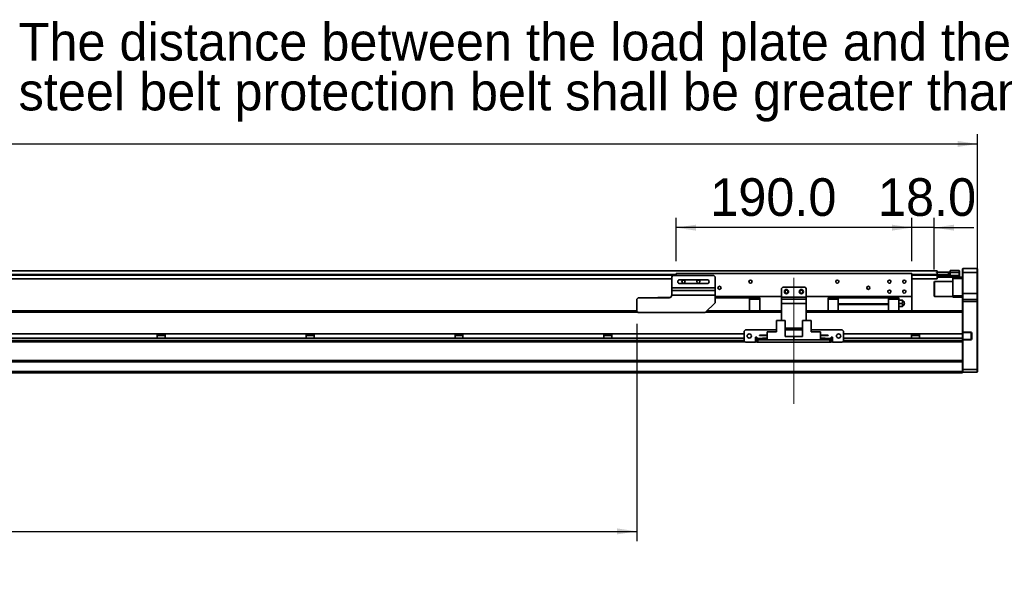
# Model space of a CAD drawing. Header units: millimetres. Extents: x 40 to 3320, y 40 to 2336.
# Tile 7 of 10: x 1782 to 2576, y 1035 to 1498. Entities that reach past the tile are written whole.
import ezdxf

# ---------------------------------------------------------------- set-up
doc = ezdxf.new("R2010")
doc.units = ezdxf.units.MM
doc.header["$LTSCALE"] = 8
doc.linetypes.add('CENTERX2', pattern=[20.32, 12.7, -2.54, 2.54, -2.54])
doc.layers.add('黑色实线', color=7, linetype='Continuous')
doc.styles.add('SLDTEXTSTYLE8', font='txt')
doc.dimstyles.new('SLDDIMSTYLE0', dxfattribs={"dimtxt": 30.4, "dimasz": 16, "dimexe": 0, "dimexo": 0.0625, "dimgap": 7.6, "dimtad": 2, "dimdec": 1, "dimrnd": 1e-09, "dimzin": 4, "dimdsep": 46, "dimtxsty": 'SLDTEXTSTYLE8', "dimsah": 1, "dimcen": 0.09, "dimadec": 0, "dimazin": 1, "dimtfac": 1, "dimtdec": 1, "dimtmove": 0, "dimatfit": 0, "dimfxl": 0, "dimfrac": 2, "dimtolj": 1, "dimtzin": 12, "dimarcsym": 0})
doc.dimstyles.new('SLDDIMSTYLE6', dxfattribs={"dimtxt": 30.4, "dimasz": 16, "dimexe": 0, "dimexo": 0.0625, "dimgap": 7.6, "dimtad": 2, "dimdec": 1, "dimrnd": 1e-09, "dimzin": 4, "dimdsep": 46, "dimtxsty": 'SLDTEXTSTYLE8', "dimsah": 1, "dimcen": 0.09, "dimadec": 0, "dimazin": 1, "dimtfac": 1, "dimtdec": 1, "dimtofl": 0, "dimtmove": 0, "dimatfit": 3, "dimfxl": 0, "dimfrac": 2, "dimtolj": 1, "dimtzin": 12, "dimarcsym": 0})

# ---------------------------------------------------------------- blocks, each defined once
blk = doc.blocks.new('SW_NOTE_4')
at = {"layer": '黑色实线', "color": 0, "char_height": 30.4, "attachment_point": 1, "style": 'SLDTEXTSTYLE8'}
for s, insert in [('The distance between the load plate and the ', (-929.68, 55.84)), ('steel belt protection belt shall be greater than 4mm', (-929.68, 15.64))]:
    blk.add_mtext(s, dxfattribs=dict(at, insert=insert))
blk = doc.blocks.new('_D_21')
at = {"layer": '黑色实线'}
for p, q in [((278.54, 1281.01), (278.54, 1405.98)), ((2554.54, 1281.01), (2554.54, 1405.98)), ((278.54, 1397.98), (2554.54, 1397.98))]:
    blk.add_line(p, q, dxfattribs=at)
for points in [[(278.54, 1397.98), (294.54, 1395.58), (294.54, 1400.38)], [(2554.54, 1397.98), (2538.54, 1400.38), (2538.54, 1395.58)]]:
    blk.add_solid(points, dxfattribs=at)
at = {"layer": '黑色实线', "insert": (1359.49, 1437.87), "char_height": 30.4, "attachment_point": 1, "style": 'SLDTEXTSTYLE8'}
blk.add_mtext('2276.0', dxfattribs=at)
blk = doc.blocks.new('_D_24')
at = {"layer": '黑色实线'}
for p, q in [((520.04, 1256.19), (520.04, 1077.35)), ((2280.04, 1252.69), (2280.04, 1077.35)), ((520.04, 1085.35), (2280.04, 1085.35))]:
    blk.add_line(p, q, dxfattribs=at)
for points in [[(520.04, 1085.35), (536.04, 1082.95), (536.04, 1087.75)], [(2280.04, 1085.35), (2264.04, 1087.75), (2264.04, 1082.95)]]:
    blk.add_solid(points, dxfattribs=at)
at = {"layer": '黑色实线', "char_height": 30.4, "attachment_point": 1, "style": 'SLDTEXTSTYLE8'}
for s, insert in [('Stroke T=', (1271.69, 1125.23)), ('1760.0', (1447.29, 1125.23))]:
    blk.add_mtext(s, dxfattribs=dict(at, insert=insert))
blk = doc.blocks.new('_D_25')
at = {"layer": '黑色实线'}
for p, q in [((2311.54, 1303.51), (2311.54, 1338.42)), ((2501.54, 1303.51), (2501.54, 1338.42)), ((2501.54, 1330.42), (2311.54, 1330.42))]:
    blk.add_line(p, q, dxfattribs=at)
for points in [[(2311.54, 1330.42), (2327.54, 1328.02), (2327.54, 1332.82)], [(2501.54, 1330.42), (2485.54, 1332.82), (2485.54, 1328.02)]]:
    blk.add_solid(points, dxfattribs=at)
at = {"layer": '黑色实线', "insert": (2339.11, 1370.31), "char_height": 30.4, "attachment_point": 1, "style": 'SLDTEXTSTYLE8'}
blk.add_mtext('190.0', dxfattribs=at)
blk = doc.blocks.new('_D_26')
at = {"layer": '黑色实线'}
for p, q in [((2501.54, 1303.51), (2501.54, 1338.42)), ((2519.54, 1296.71), (2519.54, 1338.42)), ((2501.54, 1330.42), (2469.54, 1330.42)), ((2519.54, 1330.42), (2501.54, 1330.42)), ((2519.54, 1330.42), (2551.54, 1330.42))]:
    blk.add_line(p, q, dxfattribs=at)
for points in [[(2501.54, 1330.42), (2485.54, 1332.82), (2485.54, 1328.02)], [(2519.54, 1330.42), (2535.54, 1328.02), (2535.54, 1332.82)]]:
    blk.add_solid(points, dxfattribs=at)
at = {"layer": '黑色实线', "insert": (2474.31, 1370.31), "char_height": 30.4, "attachment_point": 1, "style": 'SLDTEXTSTYLE8'}
blk.add_mtext('18.0', dxfattribs=at)

msp = doc.modelspace()

# ---------------------------------------------------------------- linework, layer by layer
at = {"color": 7, "linetype": 'Continuous', "lineweight": 35}
for p, q in [((2522.04, 1295.7), (311.04, 1295.7)), ((2521.58, 1294.31), (2521.58, 1294.55)), ((2521.58, 1294.55), (2522.08, 1294.55)), ((2521.58, 1294.55), (2521.58, 1294.55)), ((2522.04, 1295.7), (2522.04, 1294.55)), ((2522.08, 1294.55), (2522.08, 1292.55)), ((2522.08, 1294.55), (2531.08, 1294.55)), ((2531.08, 1292.55), (2531.08, 1294.55)), ((2531.08, 1294.55), (2531.58, 1294.55)), ((2531.58, 1294.55), (2531.58, 1292.55)), ((2532.54, 1294.35), (2532.54, 1295.85)), ((2532.54, 1295.85), (2539.74, 1295.85)), ((2532.54, 1292.05), (2532.54, 1294.35)), ((2539.74, 1294.35), (2532.54, 1294.35)), ((2539.74, 1294.35), (2539.74, 1295.85)), ((2540.04, 1295.55), (2539.74, 1295.85)), ((2539.74, 1291.85), (2539.74, 1294.35)), ((2540.04, 1294.35), (2539.74, 1294.35)), ((2540.04, 1295.55), (2540.04, 1294.35)), ((2540.04, 1294.35), (2540.04, 1291.85)), ((2542.84, 1297.35), (2542.54, 1297.05)), ((2542.54, 1294.35), (2542.54, 1297.05)), ((2542.84, 1294.35), (2542.54, 1294.35)), ((2542.54, 1277.35), (2542.54, 1294.35)), ((2542.84, 1297.35), (2542.84, 1294.35)), ((2542.84, 1297.35), (2554.24, 1297.35)), ((2542.84, 1294.35), (2542.84, 1277.35)), ((2554.24, 1294.35), (2542.84, 1294.35)), ((2554.24, 1294.35), (2554.24, 1297.35)), ((2554.24, 1297.35), (2554.54, 1297.05)), ((2554.24, 1277.35), (2554.24, 1294.35)), ((2554.24, 1294.35), (2554.54, 1294.35)), ((2554.54, 1297.05), (2554.54, 1294.35)), ((2554.54, 1294.35), (2554.54, 1277.35)), ((2308.04, 1289.2), (527.04, 1289.2)), ((2309.04, 1291.85), (2308.04, 1290.85)), ((2308.04, 1290.85), (2308.04, 1281.85)), ((2309.04, 1291.85), (2342.04, 1291.85)), ((2501.54, 1293.35), (2311.54, 1293.35)), ((2311.54, 1293.35), (2311.54, 1291.85)), ((2336.54, 1288.45), (2314.54, 1288.45)), ((2343.04, 1290.85), (2342.04, 1291.85)), ((2343.04, 1290.85), (2343.04, 1281.85)), ((2501.54, 1293.35), (2501.54, 1274.85)), ((2522.04, 1289.2), (2501.54, 1289.2)), ((2519.84, 1286.85), (2519.54, 1286.55)), ((2519.54, 1275.15), (2519.54, 1286.55)), ((2534.54, 1286.85), (2519.84, 1286.85)), ((2519.84, 1286.85), (2519.84, 1274.85)), ((2522.04, 1293.05), (2522.04, 1292.7)), ((2522.04, 1292.7), (2522.04, 1292.2)), ((2522.08, 1292.55), (2522.04, 1292.55)), ((2522.04, 1292.05), (2522.34, 1292.35)), ((2522.04, 1292.35), (2522.34, 1292.35)), ((2522.04, 1292.2), (2522.04, 1289.2)), ((2522.04, 1292.05), (2522.34, 1292.05)), ((2522.04, 1291.85), (2522.34, 1291.85)), ((2522.04, 1290.65), (2522.34, 1290.35)), ((2522.08, 1292.55), (2531.08, 1292.55)), ((2522.34, 1292.05), (2522.34, 1292.35)), ((2522.34, 1292.35), (2532.54, 1292.35)), ((2522.34, 1292.05), (2522.34, 1291.85)), ((2532.54, 1292.05), (2522.34, 1292.05)), ((2522.34, 1291.85), (2539.74, 1291.85)), ((2522.34, 1291.85), (2522.34, 1290.35)), ((2539.74, 1290.35), (2522.34, 1290.35)), ((2531.58, 1292.55), (2531.08, 1292.55)), ((2531.58, 1292.55), (2532.04, 1292.55)), ((2532.04, 1292.35), (2532.04, 1292.55)), ((2534.54, 1289.35), (2534.54, 1290.35)), ((2542.54, 1289.35), (2534.54, 1289.35)), ((2534.54, 1275.35), (2534.54, 1289.35)), ((2539.74, 1290.35), (2539.74, 1291.85)), ((2539.74, 1291.85), (2540.04, 1291.85)), ((2539.74, 1290.35), (2540.04, 1290.65)), ((2539.74, 1290.35), (2542.54, 1290.35)), ((2540.04, 1291.85), (2540.04, 1290.65)), ((2308.04, 1281.85), (2343.04, 1281.85)), ((2308.04, 1279.85), (2308.04, 1281.85)), ((2308.04, 1279.85), (2343.04, 1279.85)), ((2308.04, 1275.87), (2308.04, 1279.85)), ((2314.54, 1285.25), (2336.54, 1285.25)), ((2343.04, 1281.85), (2343.04, 1279.85)), ((2343.04, 1279.85), (2343.04, 1275.87)), ((2397.54, 1282.35), (2396.54, 1281.35)), ((2396.54, 1281.35), (2396.54, 1274.35)), ((2415.54, 1282.35), (2397.54, 1282.35)), ((2416.54, 1281.35), (2415.54, 1282.35)), ((2416.54, 1281.35), (2416.54, 1274.35)), ((2281.04, 1273.85), (2280.04, 1272.85)), ((2280.04, 1262.85), (2280.04, 1272.85)), ((2281.04, 1273.85), (2306.04, 1273.85)), ((2296.84, 1274.05), (2296.64, 1273.85)), ((2296.84, 1274.05), (2306.91, 1274.05)), ((2296.84, 1274.05), (2296.84, 1273.85)), ((2343.04, 1275.87), (2308.04, 1275.87)), ((2308.04, 1275.87), (2308.04, 1275.85)), ((2343.04, 1275.87), (2343.04, 1269.85)), ((2396.54, 1274.85), (2343.04, 1274.85)), ((2343.04, 1273.85), (2370.79, 1273.85)), ((2370.79, 1273.85), (2370.79, 1274.85)), ((2370.79, 1273.85), (2370.79, 1263.29)), ((2379.04, 1273.75), (2370.79, 1273.75)), ((2370.79, 1272.8), (2379.04, 1272.8)), ((2379.04, 1272.8), (2379.04, 1273.75)), ((2379.04, 1272.8), (2379.04, 1263.29)), ((2396.54, 1274.35), (2416.54, 1274.35)), ((2396.54, 1272.85), (2396.54, 1274.35)), ((2396.54, 1269.35), (2396.54, 1272.85)), ((2396.54, 1272.85), (2416.54, 1272.85)), ((2501.54, 1274.85), (2416.54, 1274.85)), ((2416.54, 1274.35), (2416.54, 1272.85)), ((2416.54, 1272.85), (2416.54, 1269.35)), ((2434.04, 1273.75), (2434.04, 1272.8)), ((2442.29, 1273.75), (2434.04, 1273.75)), ((2442.29, 1272.8), (2434.04, 1272.8)), ((2434.04, 1272.8), (2434.04, 1263.29)), ((2442.29, 1274.85), (2442.29, 1273.85)), ((2482.79, 1273.85), (2442.29, 1273.85)), ((2442.29, 1273.85), (2442.29, 1268.85)), ((2482.79, 1273.85), (2482.79, 1274.85)), ((2482.79, 1273.85), (2482.79, 1268.85)), ((2491.04, 1273.75), (2482.79, 1273.75)), ((2491.04, 1272.8), (2482.79, 1272.8)), ((2491.04, 1272.8), (2491.04, 1273.75)), ((2491.04, 1263.29), (2491.04, 1272.8)), ((2491.04, 1271.85), (2493.35, 1271.85)), ((2501.54, 1274.85), (2501.54, 1263.35)), ((2519.54, 1275.15), (2519.84, 1274.85)), ((2519.84, 1274.85), (2534.54, 1274.85)), ((2534.54, 1275.35), (2542.54, 1275.35)), ((2534.54, 1274.35), (2534.54, 1275.35)), ((2542.54, 1274.35), (2534.54, 1274.35)), ((2542.84, 1277.35), (2542.54, 1277.35)), ((2542.54, 1272.05), (2542.54, 1277.35)), ((2542.84, 1272.35), (2542.54, 1272.05)), ((2542.54, 1270.85), (2542.54, 1272.05)), ((2542.84, 1270.85), (2542.54, 1270.85)), ((2542.54, 1263), (2542.54, 1270.85)), ((2542.84, 1277.35), (2542.84, 1272.35)), ((2542.84, 1277.35), (2554.24, 1277.35)), ((2542.84, 1272.35), (2542.84, 1270.85)), ((2542.84, 1272.35), (2554.24, 1272.35)), ((2554.24, 1270.85), (2542.84, 1270.85)), ((2542.84, 1270.85), (2542.84, 1246.2)), ((2554.24, 1272.35), (2554.24, 1277.35)), ((2554.54, 1277.35), (2554.24, 1277.35)), ((2554.24, 1270.85), (2554.24, 1272.35)), ((2554.54, 1272.05), (2554.24, 1272.35)), ((2554.24, 1215.85), (2554.24, 1270.85)), ((2554.54, 1270.85), (2554.24, 1270.85)), ((2554.54, 1277.35), (2554.54, 1272.05)), ((2554.54, 1272.05), (2554.54, 1270.85)), ((2554.54, 1270.85), (2554.54, 1215.97)), ((2280.04, 1263.29), (436.54, 1263.29)), ((511.04, 1263.35), (2280.04, 1263.35)), ((2280.04, 1262.85), (2281.04, 1261.85)), ((2335.04, 1261.85), (2343.04, 1269.85)), ((2396.54, 1263.29), (2336.48, 1263.29)), ((2379.04, 1263.35), (2396.54, 1263.35)), ((2396.54, 1269.35), (2396.54, 1255.54)), ((2416.54, 1269.35), (2396.54, 1269.35)), ((2416.54, 1269.35), (2416.54, 1255.54)), ((2416.54, 1263.35), (2434.04, 1263.35)), ((2542.54, 1263.29), (2416.54, 1263.29)), ((2442.29, 1268.85), (2482.79, 1268.85)), ((2442.29, 1268.85), (2442.29, 1268.55)), ((2482.79, 1268.55), (2442.29, 1268.55)), ((2442.29, 1268.55), (2442.29, 1263.29)), ((2482.79, 1268.55), (2482.79, 1268.85)), ((2482.79, 1268.55), (2482.79, 1263.29)), ((2491.04, 1269.35), (2493.35, 1269.35)), ((2493.35, 1266.85), (2491.04, 1266.85)), ((2491.04, 1263.35), (2536.54, 1263.35)), ((2536.54, 1263.35), (2536.54, 1263.29)), ((2542.54, 1263), (2542.54, 1262.29)), ((2542.54, 1244.74), (2542.54, 1262.29)), ((2281.04, 1261.85), (2335.04, 1261.85)), ((2392.59, 1255.54), (2392.59, 1246.24)), ((2392.59, 1255.54), (2399.54, 1255.54)), ((2399.54, 1255.54), (2399.54, 1242.64)), ((2413.54, 1255.54), (2413.54, 1242.64)), ((2413.54, 1255.54), (2420.49, 1255.54)), ((2420.49, 1255.54), (2420.49, 1246.24)), ((2367.54, 1248.04), (2366.54, 1247.04)), ((2366.54, 1247.04), (2366.54, 1239.04)), ((2392.59, 1248.04), (2367.54, 1248.04)), ((2385.04, 1240.04), (2385.04, 1246.24)), ((2385.04, 1246.24), (2392.59, 1246.24)), ((2413.54, 1249.35), (2399.54, 1249.35)), ((2413.54, 1248.04), (2399.54, 1248.04)), ((2445.54, 1248.04), (2420.49, 1248.04)), ((2428.04, 1246.24), (2420.49, 1246.24)), ((2428.04, 1246.24), (2428.04, 1240.04)), ((2446.54, 1247.04), (2445.54, 1248.04)), ((2446.54, 1239.04), (2446.54, 1247.04)), ((2542.84, 1245.9), (2542.54, 1246.2)), ((2542.54, 1246.2), (2542.84, 1246.2)), ((2542.84, 1246.2), (2542.96, 1245.9)), ((2542.84, 1246.2), (2549.04, 1246.2)), ((2549.04, 1246.2), (2549.04, 1245.9)), ((2367.29, 1238.29), (465.78, 1238.29)), ((2366.54, 1244.74), (466.54, 1244.74)), ((2366.54, 1241.34), (466.54, 1241.34)), ((1893.37, 1244.74), (1893.37, 1241.34)), ((1899.71, 1243.34), (1893.37, 1243.34)), ((1899.71, 1241.34), (1899.71, 1244.74)), ((2013.37, 1244.74), (2013.37, 1241.34)), ((2019.71, 1243.34), (2013.37, 1243.34)), ((2019.71, 1241.34), (2019.71, 1244.74)), ((2133.37, 1244.74), (2133.37, 1241.34)), ((2139.71, 1243.34), (2133.37, 1243.34)), ((2139.71, 1241.34), (2139.71, 1244.74)), ((2253.37, 1244.74), (2253.37, 1241.34)), ((2259.71, 1243.34), (2253.37, 1243.34)), ((2259.71, 1241.34), (2259.71, 1244.74)), ((2366.54, 1239.04), (2367.54, 1238.04)), ((2376.54, 1242.04), (2375.54, 1242.04)), ((2375.54, 1242.04), (2375.54, 1238.04)), ((2376.54, 1241.34), (2375.54, 1241.34)), ((2376.54, 1238.29), (2375.54, 1238.29)), ((2376.54, 1241.04), (2376.54, 1242.04)), ((2376.54, 1241.04), (2376.54, 1240.04)), ((2376.54, 1238.04), (2376.54, 1240.04)), ((2376.54, 1240.04), (2377.54, 1240.04)), ((2377.54, 1240.04), (2377.54, 1238.04)), ((2435.54, 1240.04), (2377.54, 1240.04)), ((2378.84, 1243.29), (2378.84, 1243.59)), ((2378.84, 1243.59), (2385.04, 1243.59)), ((2378.84, 1243.29), (2385.04, 1243.29)), ((2381.24, 1240.64), (2381.24, 1241.34)), ((2381.24, 1241.34), (2385.04, 1241.34)), ((2381.24, 1240.64), (2385.04, 1240.64)), ((2385.04, 1240.04), (2406.54, 1240.04)), ((2406.54, 1242.64), (2399.54, 1242.64)), ((2406.54, 1242.64), (2406.54, 1240.04)), ((2406.54, 1242.64), (2413.54, 1242.64)), ((2428.04, 1240.04), (2406.54, 1240.04)), ((2434.24, 1243.59), (2428.04, 1243.59)), ((2434.24, 1243.29), (2428.04, 1243.29)), ((2431.84, 1241.34), (2428.04, 1241.34)), ((2431.84, 1240.64), (2428.04, 1240.64)), ((2431.84, 1241.34), (2431.84, 1240.64)), ((2434.24, 1243.59), (2434.24, 1243.29)), ((2435.54, 1238.04), (2435.54, 1240.04)), ((2435.54, 1240.04), (2436.54, 1240.04)), ((2437.54, 1242.04), (2436.54, 1242.04)), ((2436.54, 1242.04), (2436.54, 1241.04)), ((2437.54, 1241.34), (2436.54, 1241.34)), ((2436.54, 1240.04), (2436.54, 1241.04)), ((2436.54, 1240.04), (2436.54, 1238.04)), ((2437.54, 1238.29), (2436.54, 1238.29)), ((2437.54, 1238.04), (2437.54, 1242.04)), ((2445.54, 1238.04), (2446.54, 1239.04)), ((2542.54, 1238.29), (2445.78, 1238.29)), ((2542.54, 1244.74), (2446.54, 1244.74)), ((2542.54, 1241.34), (2446.54, 1241.34)), ((2501.37, 1244.74), (2501.37, 1241.34)), ((2507.71, 1243.34), (2501.37, 1243.34)), ((2507.71, 1241.34), (2507.71, 1244.74)), ((2542.54, 1241.34), (2542.54, 1244.74)), ((2542.54, 1239.29), (2542.54, 1241.34)), ((2542.84, 1240.2), (2542.54, 1239.9)), ((2542.84, 1239.9), (2542.54, 1239.9)), ((2542.54, 1239.29), (2542.54, 1238.57)), ((2542.54, 1223), (2542.54, 1238.57)), ((2542.96, 1245.9), (2542.84, 1245.9)), ((2542.84, 1245.9), (2542.84, 1240.2)), ((2542.96, 1240.2), (2542.84, 1239.9)), ((2542.84, 1240.2), (2542.96, 1240.2)), ((2549.04, 1239.9), (2542.84, 1239.9)), ((2542.84, 1239.9), (2542.84, 1215.85)), ((2549.04, 1245.9), (2542.96, 1245.9)), ((2542.96, 1240.2), (2549.04, 1240.2)), ((2549.04, 1239.9), (2549.04, 1240.2)), ((2549.54, 1240.7), (2549.54, 1245.4)), ((2549.84, 1245.4), (2549.54, 1245.4)), ((2549.84, 1240.7), (2549.54, 1240.7)), ((2549.84, 1245.4), (2549.84, 1240.7)), ((2367.54, 1238.04), (2375.54, 1238.04)), ((2377.54, 1238.04), (2376.54, 1238.04)), ((2435.54, 1238.04), (2377.54, 1238.04)), ((2436.54, 1238.04), (2435.54, 1238.04)), ((2437.54, 1238.04), (2445.54, 1238.04)), ((2542.54, 1223.29), (290.54, 1223.29)), ((2542.54, 1223), (2542.54, 1222.29)), ((2542.54, 1222.29), (290.54, 1222.29)), ((2542.54, 1214.35), (2542.54, 1222.29)), ((2542.54, 1215.97), (2542.84, 1215.85)), ((2542.84, 1215.85), (2554.24, 1215.85)), ((2542.84, 1215.85), (2542.84, 1213.85)), ((2554.54, 1215.97), (2554.24, 1215.85)), ((2554.24, 1213.85), (2554.24, 1215.85)), ((2554.54, 1215.97), (2554.54, 1214.15)), ((2542.54, 1214.35), (290.54, 1214.35)), ((2542.54, 1213.35), (290.54, 1213.35)), ((2542.54, 1213.35), (2542.54, 1214.35)), ((2542.54, 1214.15), (2542.84, 1213.85)), ((2554.24, 1213.85), (2542.84, 1213.85)), ((2554.54, 1214.15), (2554.24, 1213.85))]:
    msp.add_line(p, q, dxfattribs=at)
at = {"color": 8, "linetype": 'Continuous', "lineweight": 35}
for p, q in [((2311.54, 1292.7), (521.54, 1292.7)), ((2311.54, 1292.2), (521.54, 1292.2)), ((2522.04, 1292.7), (2501.54, 1292.7)), ((2522.04, 1292.2), (2501.54, 1292.2)), ((2280.6, 1262.29), (436.54, 1262.29)), ((2396.54, 1262.29), (2335.48, 1262.29)), ((2542.54, 1262.29), (2416.54, 1262.29)), ((2366.54, 1239.29), (466.54, 1239.29)), ((2376.54, 1239.29), (2375.54, 1239.29)), ((2381.24, 1241.04), (2376.54, 1241.04)), ((2436.54, 1241.04), (2431.84, 1241.04)), ((2437.54, 1239.29), (2436.54, 1239.29)), ((2542.54, 1239.29), (2446.54, 1239.29))]:
    msp.add_line(p, q, dxfattribs=at)
at = {"color": 7, "linetype": 'Continuous', "lineweight": 35}
for centre, radius in [((2317.54, 1286.85), 1.25), ((2329.54, 1286.85), 1.25), ((2371.54, 1286.85), 1.25), ((2441.54, 1286.85), 1.25), ((2483.54, 1286.85), 1.25), ((2495.54, 1286.85), 1.25), ((2346.54, 1281.85), 1.25), ((2400.54, 1278.85), 1.7), ((2400.54, 1278.85), 1.25), ((2412.54, 1278.85), 1.7), ((2412.54, 1278.85), 1.25), ((2466.54, 1281.85), 1.25), ((2483.54, 1278.85), 1.25), ((2495.54, 1278.85), 1.25), ((2370.54, 1243.04), 1.7), ((2442.54, 1243.04), 1.7)]:
    msp.add_circle(centre, radius, dxfattribs=at)
for centre, radius, start, end in [((2314.54, 1286.85), 1.6, 90, 270), ((2336.54, 1286.85), 1.6, 270, 90), ((2306.04, 1275.85), 2, 270, 0), ((2492.54, 1269.35), 3, 4.42207, 56.61739), ((2492.54, 1269.35), 3, 303.36445, 355.55829), ((2495.44, 1269.35), 0.25, 0, 68.66881), ((2495.44, 1269.35), 0.25, 291.36622, 0), ((2549.04, 1245.4), 0.8, 0, 90), ((2549.04, 1245.4), 0.5, 0, 90), ((2549.04, 1240.7), 0.8, 270, 0), ((2549.04, 1240.7), 0.5, 270, 0)]:
    msp.add_arc(centre, radius, start, end, dxfattribs=at)
for points, knots in [([(2493.35, 1271.85), (2493.51, 1271.75), (2493.81, 1271.57), (2494.11, 1271.14), (2494.23, 1270.66), (2494.16, 1270.17), (2493.9, 1269.73), (2493.6, 1269.47), (2493.4, 1269.37), (2493.35, 1269.35)], [0, 0, 0, 0, 0.159722, 0.319415, 0.479132, 0.638849, 0.798551, 0.958235, 1, 1, 1, 1]), ([(2494.18, 1271.85), (2494.18, 1271.85), (2494.15, 1271.85), (2493.9, 1271.85), (2493.6, 1271.85), (2493.4, 1271.85), (2493.35, 1271.85)], [0, 0, 0, 0, 0.275948, 0.596127, 0.916269, 1, 1, 1, 1]), ([(2493.35, 1269.35), (2493.51, 1269.25), (2493.81, 1269.07), (2494.11, 1268.64), (2494.23, 1268.16), (2494.16, 1267.67), (2493.9, 1267.23), (2493.6, 1266.97), (2493.4, 1266.87), (2493.35, 1266.85)], [0, 0, 0, 0, 0.159722, 0.319415, 0.479133, 0.638849, 0.798551, 0.958236, 1, 1, 1, 1]), ([(2493.35, 1266.85), (2493.51, 1266.85), (2493.82, 1266.85), (2494.09, 1266.85), (2494.22, 1266.85), (2494.19, 1266.85), (2494.18, 1266.85)], [0, 0, 0, 0, 0.3188279, 0.6375964, 0.9564171, 1, 1, 1, 1]), ([(2495.53, 1269.11), (2495.53, 1269.12), (2495.53, 1269.12), (2495.53, 1269.16), (2495.53, 1269.22), (2495.53, 1269.29), (2495.53, 1269.37), (2495.53, 1269.45), (2495.53, 1269.52), (2495.53, 1269.56), (2495.53, 1269.58), (2495.53, 1269.58), (2495.53, 1269.58)], [0, 0, 0, 0, 0.107429, 0.214862, 0.322291, 0.429722, 0.537152, 0.644587, 0.752016, 0.859445, 0.966874, 1, 1, 1, 1])]:
    msp.add_open_spline(points, degree=3, knots=knots, dxfattribs=at)
at = {"layer": '黑色实线', "linetype": 'CENTERX2', "lineweight": 18}
msp.add_line((2406.54, 1188.24), (2406.54, 1297.84), dxfattribs=at)

# ---------------------------------------------------------------- block references
at = {"layer": '黑色实线'}
msp.add_blockref('SW_NOTE_4', (2711.23, 1439.8), dxfattribs=at)

# ---------------------------------------------------------------- dimensions: what is measured, and where the dimension line sits
for base, p1, p2, dimstyle, picture, middle in [((2554.54, 1397.98), (278.54, 1270.85), (2554.54, 1270.85), 'SLDDIMSTYLE6', '_D_21', (1418.9, 1397.98)), ((2311.54, 1330.42), (2501.54, 1293.35), (2311.54, 1293.35), 'SLDDIMSTYLE6', '_D_25', (2387.54, 1330.42)), ((2501.54, 1330.42), (2519.54, 1286.55), (2501.54, 1293.35), 'SLDDIMSTYLE0', '_D_26', (2511.76, 1330.42))]:
    dim = msp.add_linear_dim(base=base, p1=p1, p2=p2, dimstyle=dimstyle, dxfattribs=at)
    dim.commit()
    dim.dimension.update_dxf_attribs({"geometry": picture, "text_midpoint": middle, "dimtype": 160})
dim = msp.add_linear_dim(base=(2280.04, 1085.35), p1=(520.04, 1266.35), p2=(2280.04, 1262.85), text='Stroke T=<>', dimstyle='SLDDIMSTYLE6', dxfattribs=at)
dim.commit()
dim.dimension.update_dxf_attribs({"geometry": '_D_24', "text_midpoint": (1418.9, 1085.35), "dimtype": 160})

doc.saveas('drawing.dxf')
